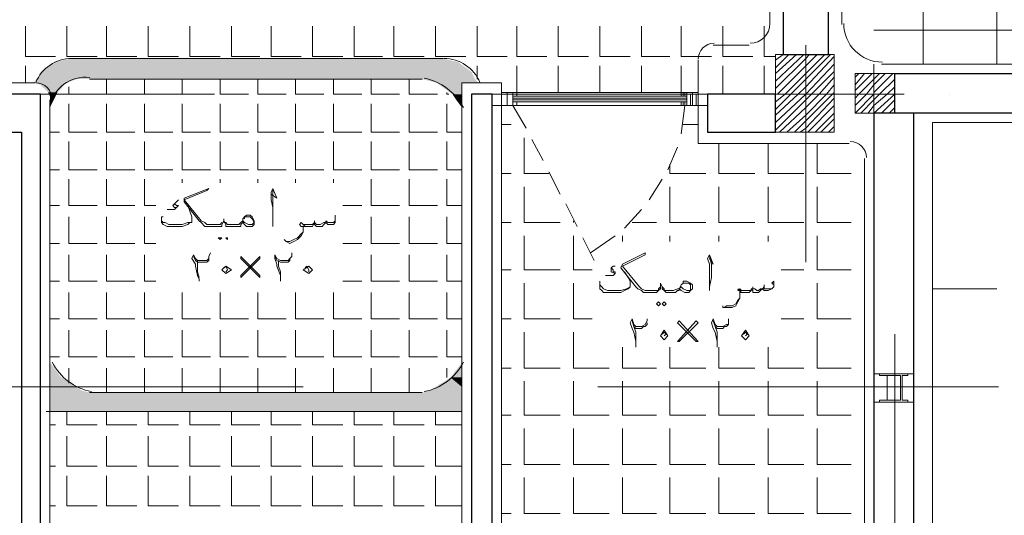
# Model space of a CAD drawing. Header units: metres. Extents: x 5.7 to 89.8, y 4 to 63.5.
# Tile 28 of 74: x 53.2 to 58.3, y 30.6 to 33.1. Entities that reach past the tile are written whole.
import ezdxf

# ---------------------------------------------------------------- set-up
doc = ezdxf.new("R2010")
doc.units = ezdxf.units.M
doc.header["$MEASUREMENT"] = 0
for name, color, linetype in [('PDF12_ax', 7, 'Continuous'), ('PDF12_column', 7, 'Continuous'), ('PDF12_furn', 7, 'Continuous'), ('PDF12_hatch-plan', 7, 'Continuous'), ('PDF12_khatchin', 7, 'Continuous'), ('PDF12_Layer5', 7, 'Continuous'), ('PDF12_textt', 7, 'Continuous'), ('PDF12_wall', 7, 'Continuous'), ('PDF12_WIN', 7, 'Continuous')]:
    doc.layers.add(name, color=color, linetype=linetype)

msp = doc.modelspace()

# ---------------------------------------------------------------- linework, layer by layer
at = {"layer": 'PDF12_ax', "lineweight": 9}
for points in [[(52.7244, 32.7043), (54.2269, 32.7043)], [(54.9781, 32.7043), (54.9781, 32.7043)], [(55.7293, 32.7043), (57.2222, 32.7043)], [(57.9734, 32.7043), (57.9734, 32.7043)], [(57.2414, 32.5984), (57.2414, 31.8472)], [(57.5882, 32.5984), (57.5882, 31.8472)], [(57.6941, 31.4812), (57.6941, 30.1713)], [(53.1771, 31.2115), (54.6795, 31.2115)], [(55.4308, 31.2115), (55.4308, 31.2115)], [(56.182, 31.2115), (58.2238, 31.2115)]]:
    msp.add_lwpolyline(points, dxfattribs=at)
at = {"layer": 'PDF12_column', "lineweight": 18}
for points in [[(57.2414, 32.9548), (57.2414, 32.4539)], [(57.0873, 32.8777), (57.1259, 32.9066)], [(57.0873, 32.8392), (57.1548, 32.9066)], [(57.0873, 32.8103), (57.1933, 32.9066)], [(57.0873, 32.7718), (57.2318, 32.9066)], [(57.0873, 32.7332), (57.2414, 32.8873), (57.2607, 32.9066)], [(57.0873, 32.7043), (57.097, 32.7043), (57.2414, 32.8488), (57.2992, 32.9066)], [(57.0873, 32.6658), (57.1355, 32.7043), (57.2414, 32.8103), (57.3377, 32.9066)], [(57.0873, 32.6273), (57.1644, 32.7043), (57.2414, 32.7814), (57.3666, 32.9066)], [(57.0873, 32.5984), (57.2029, 32.7043), (57.2414, 32.7429), (57.3859, 32.897)], [(57.0873, 32.5599), (57.2414, 32.7043), (57.3859, 32.8584)], [(57.0873, 32.5214), (57.2414, 32.6755), (57.2703, 32.7043), (57.3859, 32.8199)], [(57.5882, 32.8584), (57.5882, 32.5599)], [(57.1066, 32.5117), (57.2414, 32.6369), (57.3089, 32.7043), (57.3859, 32.791)], [(57.4918, 32.791), (57.5111, 32.8103)], [(57.4918, 32.7525), (57.54, 32.8103)], [(57.4918, 32.7236), (57.5785, 32.8103)], [(57.4918, 32.6851), (57.5111, 32.7043), (57.5882, 32.7814), (57.617, 32.8103)], [(57.4918, 32.6466), (57.5496, 32.7043), (57.5882, 32.7525), (57.6459, 32.8103)], [(57.4918, 32.608), (57.5882, 32.7043), (57.5882, 32.714), (57.6845, 32.8103)], [(57.5207, 32.608), (57.5882, 32.6755), (57.617, 32.7043), (57.6941, 32.7814)], [(57.1451, 32.5117), (57.2414, 32.5984), (57.3474, 32.7043), (57.3859, 32.7525)], [(57.5593, 32.608), (57.5882, 32.6466), (57.6556, 32.7043), (57.6941, 32.7429)], [(57.7423, 32.7043), (57.4437, 32.7043), (57.0392, 32.7043)], [(57.1836, 32.5117), (57.2414, 32.5695), (57.3763, 32.7043), (57.3859, 32.714)], [(57.2125, 32.5117), (57.2414, 32.531), (57.3859, 32.6851)], [(57.2414, 32.7043), (57.2414, 32.7043)], [(57.5882, 32.608), (57.6941, 32.7043)], [(57.6267, 32.608), (57.6941, 32.6755)], [(57.2511, 32.5117), (57.3859, 32.6466)], [(57.6652, 32.608), (57.6941, 32.6369)], [(57.2896, 32.5117), (57.3859, 32.608)], [(57.3185, 32.5117), (57.3859, 32.5791)], [(57.357, 32.5117), (57.3859, 32.5406)], [(57.7615, 31.2789), (57.617, 31.2789), (57.7615, 31.2789)], [(57.7615, 31.1345), (57.617, 31.1345), (57.7615, 31.1345)]]:
    msp.add_lwpolyline(points, dxfattribs=at)
for points in [[(57.0873, 32.5117), (57.3859, 32.5117), (57.3859, 32.9066), (57.0873, 32.9066)], [(57.6941, 32.608), (57.4918, 32.608), (57.4918, 32.8103), (57.6941, 32.8103)], [(57.5882, 31.2789), (57.7904, 31.2789), (57.7904, 31.1345), (57.5882, 31.1345)], [(57.6556, 31.1441), (57.617, 31.1441), (57.617, 31.1345), (57.6941, 31.1345), (57.6941, 31.1441), (57.6556, 31.1441), (57.6556, 31.2693), (57.6941, 31.2693), (57.6941, 31.2789), (57.617, 31.2789), (57.617, 31.2693), (57.6556, 31.2693)], [(57.723, 31.1441), (57.6941, 31.1441), (57.6941, 31.1345), (57.7615, 31.1345), (57.7615, 31.1441), (57.7326, 31.1441), (57.7326, 31.2693), (57.7615, 31.2693), (57.7615, 31.2789), (57.6941, 31.2789), (57.6941, 31.2693), (57.723, 31.2693)]]:
    msp.add_lwpolyline(points, close=True, dxfattribs=at)
at = {"layer": 'PDF12_furn', "lineweight": 18}
for points in [[(53.4949, 32.8873), (55.3922, 32.8873)], [(53.5912, 32.7814), (55.2863, 32.7814)], [(55.4886, 32.6369), (55.4886, 31.3367)], [(55.2863, 31.1826), (53.5912, 31.1826)], [(53.3408, 31.0863), (53.3408, 31.0863)], [(55.4886, 31.0863), (53.3697, 31.0863)], [(55.5367, 31.0863), (55.5367, 31.0863)]]:
    msp.add_lwpolyline(points, dxfattribs=at)
msp.add_lwpolyline([(53.389, 31.3367), (53.389, 32.6369, -0.414185), (53.5923, 32.7892)], format="xyb", dxfattribs=at)
for centre, radius, start, end in [((53.4997, 32.6899), 0.1974, 90, 157.9779), ((55.3971, 32.6899), 0.1974, 22.0276, 90), ((55.243, 32.5069), 0.2841, 27.1637, 79.107), ((53.6538, 31.4667), 0.2841, 207.1582, 259.1016), ((55.243, 31.4667), 0.2841, 280.8984, 332.8418)]:
    msp.add_arc(centre, radius, start, end, dxfattribs=at)
at = {"layer": 'PDF12_hatch-plan', "lineweight": 18}
for points in [[(57.8386, 32.8584), (57.8386, 33.3593)], [(58.2142, 32.8584), (58.2142, 33.3593)], [(53.2637, 33.0511), (53.2637, 32.897), (53.4178, 32.897)], [(53.4756, 33.0511), (53.4756, 32.897), (53.6297, 32.897)], [(53.6779, 33.0511), (53.6779, 32.897), (53.832, 32.897)], [(53.8898, 33.0511), (53.8898, 32.897), (54.0439, 32.897)], [(54.1017, 33.0511), (54.1017, 32.897), (54.2558, 32.897)], [(54.3135, 33.0511), (54.3135, 32.897), (54.458, 32.897)], [(54.5158, 33.0511), (54.5158, 32.897), (54.6699, 32.897)], [(54.7277, 33.0511), (54.7277, 32.897), (54.8818, 32.897)], [(54.9396, 33.0511), (54.9396, 32.897), (55.084, 32.897)], [(55.1418, 33.0511), (55.1418, 32.897), (55.2959, 32.897)], [(55.3537, 33.0511), (55.3537, 32.897), (55.5078, 32.897)], [(55.5656, 33.0511), (55.5656, 32.897), (55.7197, 32.897)], [(55.7679, 33.0511), (55.7679, 32.897), (55.922, 32.897)], [(55.9797, 33.0511), (55.9797, 32.897), (56.1338, 32.897)], [(56.1916, 33.0511), (56.1916, 32.897), (56.3457, 32.897)], [(56.4035, 33.0511), (56.4035, 32.897), (56.548, 32.897)], [(56.6058, 33.0511), (56.6058, 32.897), (56.7599, 32.897)], [(56.8177, 33.0511), (56.8177, 32.897), (56.9718, 32.897)], [(57.0295, 33.0511), (57.0295, 32.897), (57.0873, 32.897)], [(59.9093, 33.0318), (57.5882, 33.0318)], [(53.2637, 32.7621), (53.2637, 32.8488)], [(55.5656, 32.7814), (55.5656, 32.8488)], [(55.7679, 32.714), (55.7679, 32.8488)], [(55.9797, 32.714), (55.9797, 32.8488)], [(56.1916, 32.714), (56.1916, 32.8488)], [(56.4035, 32.714), (56.4035, 32.8488)], [(56.6058, 32.714), (56.6058, 32.8488)], [(56.8177, 32.7043), (56.8177, 32.8488)], [(57.0295, 32.7043), (57.0295, 32.8488)], [(53.6779, 32.7814), (53.6779, 32.7043), (53.8224, 32.7043)], [(53.8705, 32.7814), (53.8705, 32.7043), (54.015, 32.7043)], [(54.0631, 32.7814), (54.0631, 32.7043), (54.2076, 32.7043)], [(54.2558, 32.7814), (54.2558, 32.7043), (54.4002, 32.7043)], [(54.4484, 32.7814), (54.4484, 32.7043), (54.5929, 32.7043)], [(54.641, 32.7814), (54.641, 32.7043), (54.7855, 32.7043)], [(54.8336, 32.7814), (54.8336, 32.7043), (54.9781, 32.7043)], [(55.0263, 32.7814), (55.0263, 32.7043), (55.1707, 32.7043)], [(55.2189, 32.7814), (55.2189, 32.7043), (55.3633, 32.7043)], [(53.4853, 32.7429), (53.4853, 32.7043), (53.6297, 32.7043)], [(55.4115, 32.714), (55.4115, 32.7043), (55.4211, 32.7043)], [(53.4853, 32.6562), (53.4853, 32.5117), (53.6297, 32.5117)], [(53.6779, 32.6562), (53.6779, 32.5117), (53.8224, 32.5117)], [(53.8705, 32.6562), (53.8705, 32.5117), (54.015, 32.5117)], [(54.0631, 32.6562), (54.0631, 32.5117), (54.2076, 32.5117)], [(54.2558, 32.6562), (54.2558, 32.5117), (54.4002, 32.5117)], [(54.4484, 32.6562), (54.4484, 32.5117), (54.5929, 32.5117)], [(54.641, 32.6562), (54.641, 32.5117), (54.7855, 32.5117)], [(54.8336, 32.6562), (54.8336, 32.5117), (54.9781, 32.5117)], [(55.0263, 32.6562), (55.0263, 32.5117), (55.1707, 32.5117)], [(55.2189, 32.6562), (55.2189, 32.5117), (55.3633, 32.5117)], [(55.4115, 32.6562), (55.4115, 32.5117), (55.4886, 32.5117)], [(55.6908, 32.5502), (55.739, 32.5502)], [(56.6154, 32.5502), (56.6925, 32.5502)], [(53.389, 32.5117), (53.4371, 32.5117)], [(55.8064, 32.4828), (55.8064, 32.2998), (55.9316, 32.2998)], [(53.4853, 32.4636), (53.4853, 32.3191), (53.6297, 32.3191)], [(53.6779, 32.4636), (53.6779, 32.3191), (53.8224, 32.3191)], [(53.8705, 32.4636), (53.8705, 32.3191), (54.015, 32.3191)], [(54.0631, 32.4636), (54.0631, 32.3191), (54.2076, 32.3191)], [(54.2558, 32.4636), (54.2558, 32.3191), (54.4002, 32.3191)], [(54.4484, 32.4636), (54.4484, 32.3191), (54.5929, 32.3191)], [(54.641, 32.4636), (54.641, 32.3191), (54.7855, 32.3191)], [(54.8336, 32.4636), (54.8336, 32.3191), (54.9781, 32.3191)], [(55.0263, 32.4636), (55.0263, 32.3191), (55.1707, 32.3191)], [(55.2189, 32.4636), (55.2189, 32.3191), (55.3633, 32.3191)], [(55.4115, 32.4636), (55.4115, 32.3191), (55.4886, 32.3191)], [(56.7984, 32.4539), (56.7984, 32.2998), (56.9814, 32.2998)], [(57.0488, 32.4539), (57.0488, 32.2998), (57.2318, 32.2998)], [(57.2992, 32.4539), (57.2992, 32.2998), (57.4726, 32.2998)], [(53.389, 32.3191), (53.4371, 32.3191)], [(56.548, 32.348), (56.548, 32.2998), (56.731, 32.2998)], [(53.4853, 32.2709), (53.4853, 32.1361), (53.6297, 32.1361)], [(53.6779, 32.2709), (53.6779, 32.1361), (53.8224, 32.1361)], [(53.8705, 32.2709), (53.8705, 32.1361), (53.9283, 32.1361)], [(54.0631, 32.2517), (54.0631, 32.2709)], [(54.2558, 32.2517), (54.2558, 32.2709)], [(54.4484, 32.2517), (54.4484, 32.2709)], [(54.641, 32.2517), (54.641, 32.2709)], [(54.8336, 32.2517), (54.8336, 32.2709)], [(55.0263, 32.2709), (55.0263, 32.1361), (55.1707, 32.1361)], [(55.2189, 32.2709), (55.2189, 32.1361), (55.3633, 32.1361)], [(55.4115, 32.2709), (55.4115, 32.1361), (55.4886, 32.1361)], [(55.6908, 32.2998), (55.739, 32.2998)], [(55.8064, 32.2324), (55.8064, 32.0494), (55.9894, 32.0494)], [(56.548, 32.2324), (56.548, 32.0494), (56.731, 32.0494)], [(56.7984, 32.2324), (56.7984, 32.0494), (56.9814, 32.0494)], [(57.0488, 32.2324), (57.0488, 32.0494), (57.2318, 32.0494)], [(57.2992, 32.2324), (57.2992, 32.0494), (57.4726, 32.0494)], [(53.389, 32.1361), (53.4371, 32.1361)], [(54.8818, 32.1361), (54.9781, 32.1361)], [(53.4853, 32.0783), (53.4853, 31.9435), (53.6297, 31.9435)], [(53.6779, 32.0783), (53.6779, 31.9435), (53.8224, 31.9435)], [(53.8705, 32.0783), (53.8705, 31.9435), (53.9283, 31.9435)], [(55.0263, 32.0783), (55.0263, 31.9435), (55.1707, 31.9435)], [(55.2189, 32.0783), (55.2189, 31.9435), (55.3633, 31.9435)], [(55.4115, 32.0783), (55.4115, 31.9435), (55.4886, 31.9435)], [(55.6908, 32.0494), (55.739, 32.0494)], [(56.0568, 32.0494), (56.0568, 32.0591)], [(56.0568, 32.0494), (56.0568, 32.0494)], [(56.3554, 32.0494), (56.4806, 32.0494)], [(55.8064, 31.982), (55.8064, 31.8086), (55.9894, 31.8086)], [(56.0568, 31.982), (56.0568, 31.8086), (56.1531, 31.8086)], [(56.3072, 31.9531), (56.3072, 31.982)], [(56.548, 31.9531), (56.548, 31.982)], [(56.7984, 31.9531), (56.7984, 31.982)], [(57.0488, 31.9531), (57.0488, 31.982)], [(57.2992, 31.982), (57.2992, 31.8086), (57.4726, 31.8086)], [(53.389, 31.9435), (53.4371, 31.9435)], [(54.8818, 31.9435), (54.9781, 31.9435)], [(53.4853, 31.8857), (53.4853, 31.7509), (53.6297, 31.7509)], [(53.6779, 31.8857), (53.6779, 31.7509), (53.8224, 31.7509)], [(53.8705, 31.8857), (53.8705, 31.7509), (53.9283, 31.7509)], [(55.0263, 31.8857), (55.0263, 31.7509), (55.1707, 31.7509)], [(55.2189, 31.8857), (55.2189, 31.7509), (55.3633, 31.7509)], [(55.4115, 31.8857), (55.4115, 31.7509), (55.4886, 31.7509)], [(55.6908, 31.8086), (55.739, 31.8086)], [(57.1162, 31.8086), (57.2318, 31.8086)], [(53.389, 31.7509), (53.4371, 31.7509)], [(54.8818, 31.7509), (54.9781, 31.7509)], [(55.8064, 31.7412), (55.8064, 31.5582), (55.9894, 31.5582)], [(56.0568, 31.7412), (56.0568, 31.5582), (56.1531, 31.5582)], [(57.2992, 31.7412), (57.2992, 31.5582), (57.4726, 31.5582)], [(53.4853, 31.6931), (53.4853, 31.5582), (53.6297, 31.5582)], [(53.6779, 31.6931), (53.6779, 31.5582), (53.8224, 31.5582)], [(53.8705, 31.6931), (53.8705, 31.5582), (54.015, 31.5582)], [(54.0631, 31.6931), (54.0631, 31.5582), (54.2076, 31.5582)], [(54.2558, 31.6931), (54.2558, 31.5582), (54.4002, 31.5582)], [(54.4484, 31.6931), (54.4484, 31.5582), (54.5929, 31.5582)], [(54.641, 31.6931), (54.641, 31.5582), (54.7855, 31.5582)], [(54.8336, 31.6931), (54.8336, 31.5582), (54.9781, 31.5582)], [(55.0263, 31.6931), (55.0263, 31.5582), (55.1707, 31.5582)], [(55.2189, 31.6931), (55.2189, 31.5582), (55.3633, 31.5582)], [(55.4115, 31.6931), (55.4115, 31.5582), (55.4886, 31.5582)], [(53.389, 31.5582), (53.4371, 31.5582)], [(55.6908, 31.5582), (55.739, 31.5582)], [(57.1162, 31.5582), (57.2318, 31.5582)], [(53.4853, 31.5004), (53.4853, 31.3656), (53.6297, 31.3656)], [(53.6779, 31.5004), (53.6779, 31.3656), (53.8224, 31.3656)], [(53.8705, 31.5004), (53.8705, 31.3656), (54.015, 31.3656)], [(54.0631, 31.5004), (54.0631, 31.3656), (54.2076, 31.3656)], [(54.2558, 31.5004), (54.2558, 31.3656), (54.4002, 31.3656)], [(54.4484, 31.5004), (54.4484, 31.3656), (54.5929, 31.3656)], [(54.641, 31.5004), (54.641, 31.3656), (54.7855, 31.3656)], [(54.8336, 31.5004), (54.8336, 31.3656), (54.9781, 31.3656)], [(55.0263, 31.5004), (55.0263, 31.3656), (55.1707, 31.3656)], [(55.2189, 31.5004), (55.2189, 31.3656), (55.3633, 31.3656)], [(55.4115, 31.5004), (55.4115, 31.3656), (55.4886, 31.3656)], [(55.8064, 31.4908), (55.8064, 31.3078), (55.9894, 31.3078)], [(56.0568, 31.4908), (56.0568, 31.3078), (56.2398, 31.3078)], [(57.2992, 31.4908), (57.2992, 31.3078), (57.4726, 31.3078)], [(56.3072, 31.4138), (56.3072, 31.3078), (56.4806, 31.3078)], [(56.548, 31.4138), (56.548, 31.3078), (56.731, 31.3078)], [(56.7984, 31.4138), (56.7984, 31.3078), (56.9814, 31.3078)], [(57.0488, 31.4138), (57.0488, 31.3078), (57.2318, 31.3078)], [(53.389, 31.3656), (53.4371, 31.3656)], [(53.4853, 31.2308), (53.4853, 31.3078)], [(53.6779, 31.1826), (53.6779, 31.2115), (53.6779, 31.3078)], [(53.8705, 31.1826), (53.8705, 31.2115), (53.8705, 31.3078)], [(54.0631, 31.1826), (54.0631, 31.2115), (54.0631, 31.3078)], [(54.2558, 31.1826), (54.2558, 31.2115), (54.2558, 31.3078)], [(54.4484, 31.1826), (54.4484, 31.2115), (54.4484, 31.3078)], [(54.641, 31.1826), (54.641, 31.2115), (54.641, 31.3078)], [(54.8336, 31.1826), (54.8336, 31.2115), (54.8336, 31.3078)], [(55.0263, 31.1826), (55.0263, 31.2115), (55.0263, 31.3078)], [(55.2189, 31.1826), (55.2189, 31.2115), (55.2189, 31.3078)], [(55.4115, 31.2597), (55.4115, 31.3078)], [(55.6908, 31.3078), (55.739, 31.3078)], [(55.8064, 31.2404), (55.8064, 31.2115), (55.8064, 31.067), (55.9894, 31.067)], [(56.0568, 31.2404), (56.0568, 31.2115), (56.0568, 31.067), (56.2398, 31.067)], [(56.3072, 31.2404), (56.3072, 31.2115), (56.3072, 31.067), (56.4806, 31.067)], [(56.548, 31.2404), (56.548, 31.2115), (56.548, 31.067), (56.731, 31.067)], [(56.7984, 31.2404), (56.7984, 31.2115), (56.7984, 31.067), (56.9814, 31.067)], [(57.0488, 31.2404), (57.0488, 31.2115), (57.0488, 31.067), (57.2318, 31.067)], [(57.2992, 31.2404), (57.2992, 31.2115), (57.2992, 31.067), (57.4726, 31.067)], [(53.4756, 31.0863), (53.4756, 31.0189), (53.6297, 31.0189)], [(53.6779, 31.0863), (53.6779, 31.0189), (53.832, 31.0189)], [(53.8898, 31.0863), (53.8898, 31.0189), (54.0439, 31.0189)], [(54.1017, 31.0863), (54.1017, 31.0189), (54.2558, 31.0189)], [(54.3135, 31.0863), (54.3135, 31.0189), (54.458, 31.0189)], [(54.5158, 31.0863), (54.5158, 31.0189), (54.6699, 31.0189)], [(54.7277, 31.0863), (54.7277, 31.0189), (54.8818, 31.0189)], [(54.9396, 31.0863), (54.9396, 31.0189), (55.084, 31.0189)], [(55.1418, 31.0863), (55.1418, 31.0189), (55.2959, 31.0189)], [(55.3537, 31.0863), (55.3537, 31.0189), (55.4886, 31.0189)], [(55.6908, 31.067), (55.739, 31.067)], [(53.389, 31.0189), (53.4178, 31.0189)], [(53.4756, 30.9611), (53.4756, 30.807), (53.6297, 30.807)], [(53.6779, 30.9611), (53.6779, 30.807), (53.832, 30.807)], [(53.8898, 30.9611), (53.8898, 30.807), (54.0439, 30.807)], [(54.1017, 30.9611), (54.1017, 30.807), (54.2558, 30.807)], [(54.3135, 30.9611), (54.3135, 30.807), (54.458, 30.807)], [(54.5158, 30.9611), (54.5158, 30.807), (54.6699, 30.807)], [(54.7277, 30.9611), (54.7277, 30.807), (54.8818, 30.807)], [(54.9396, 30.9611), (54.9396, 30.807), (55.084, 30.807)], [(55.1418, 30.9611), (55.1418, 30.807), (55.2959, 30.807)], [(55.3537, 30.9611), (55.3537, 30.807), (55.4886, 30.807)], [(55.8064, 30.9996), (55.8064, 30.8166), (55.9894, 30.8166)], [(56.0568, 30.9996), (56.0568, 30.8166), (56.2398, 30.8166)], [(56.3072, 30.9996), (56.3072, 30.8166), (56.4806, 30.8166)], [(56.548, 30.9996), (56.548, 30.8166), (56.731, 30.8166)], [(56.7984, 30.9996), (56.7984, 30.8166), (56.9814, 30.8166)], [(57.0488, 30.9996), (57.0488, 30.8166), (57.2318, 30.8166)], [(57.2992, 30.9996), (57.2992, 30.8166), (57.4726, 30.8166)], [(55.6908, 30.8166), (55.739, 30.8166)], [(53.389, 30.807), (53.4178, 30.807)], [(53.4756, 30.7588), (53.4756, 30.6047), (53.6297, 30.6047)], [(53.6779, 30.7588), (53.6779, 30.6047), (53.832, 30.6047)], [(53.8898, 30.7588), (53.8898, 30.6047), (54.0439, 30.6047)], [(54.1017, 30.7588), (54.1017, 30.6047), (54.2558, 30.6047)], [(54.3135, 30.7588), (54.3135, 30.6047), (54.458, 30.6047)], [(54.5158, 30.7588), (54.5158, 30.6047), (54.6699, 30.6047)], [(54.7277, 30.7588), (54.7277, 30.6047), (54.8818, 30.6047)], [(54.9396, 30.7588), (54.9396, 30.6047), (55.084, 30.6047)], [(55.1418, 30.7588), (55.1418, 30.6047), (55.2959, 30.6047)], [(55.3537, 30.7588), (55.3537, 30.6047), (55.4886, 30.6047)], [(55.8064, 30.7492), (55.8064, 30.5662), (55.9894, 30.5662)], [(56.0568, 30.7492), (56.0568, 30.5662), (56.2398, 30.5662)], [(56.3072, 30.7492), (56.3072, 30.5662), (56.4806, 30.5662)], [(56.548, 30.7492), (56.548, 30.5662), (56.731, 30.5662)], [(56.7984, 30.7492), (56.7984, 30.5662), (56.9814, 30.5662)], [(57.0488, 30.7492), (57.0488, 30.5662), (57.2318, 30.5662)], [(57.2992, 30.7492), (57.2992, 30.5662), (57.4726, 30.5662)], [(53.389, 30.6047), (53.4178, 30.6047)], [(55.6908, 30.5662), (55.739, 30.5662)]]:
    msp.add_lwpolyline(points, dxfattribs=at)
at = {"layer": 'PDF12_hatch-plan', "transparency": 33554559}
for points in [[(53.3504, 32.8199), (55.5367, 32.8199), (53.4178, 32.8681)], [(53.4178, 32.8681), (55.4693, 32.8681), (53.4949, 32.8873)], [(55.5367, 32.8199), (53.4178, 32.8681), (55.4693, 32.8681)], [(55.4693, 32.8681), (53.4949, 32.8873), (55.3922, 32.8873)], [(53.3215, 32.7814), (55.556, 32.7814), (53.3504, 32.8199)], [(55.556, 32.7814), (53.3504, 32.8199), (55.5367, 32.8199)], [(53.3023, 32.7621), (53.4756, 32.7621), (53.3215, 32.7814)], [(53.5238, 32.7814), (53.5238, 32.7814), (53.3215, 32.7814)], [(53.5238, 32.7814), (53.3215, 32.7814), (53.5912, 32.7814)], [(53.4756, 32.7621), (53.3215, 32.7814), (53.5238, 32.7814)], [(55.3633, 32.7621), (55.5752, 32.7621), (55.2863, 32.7814)], [(55.5752, 32.7621), (55.2863, 32.7814), (55.556, 32.7814)], [(53.3408, 32.7525), (53.4564, 32.7525), (53.3119, 32.7621)], [(53.4564, 32.7525), (53.3119, 32.7621), (53.4756, 32.7621)], [(53.3504, 32.7429), (53.4564, 32.7429), (53.3408, 32.7525)], [(53.4564, 32.7429), (53.3408, 32.7525), (53.4564, 32.7525)], [(53.3793, 32.714), (53.4275, 32.714), (53.3504, 32.7429)], [(53.4275, 32.714), (53.3504, 32.7429), (53.4564, 32.7429)], [(55.373, 32.7525), (55.4886, 32.7525), (55.3633, 32.7621)], [(55.4886, 32.7525), (55.3633, 32.7621), (55.4886, 32.7621)], [(55.4404, 32.7043), (55.4886, 32.7043), (55.373, 32.7525)], [(55.4886, 32.7043), (55.373, 32.7525), (55.4886, 32.7525)], [(53.389, 32.6947), (53.4178, 32.6947), (53.3793, 32.714)], [(53.4178, 32.6947), (53.3793, 32.714), (53.4275, 32.714)], [(53.389, 32.6755), (53.4082, 32.6755), (53.389, 32.6947)], [(53.4082, 32.6755), (53.389, 32.6947), (53.4178, 32.6947)], [(53.389, 32.6755), (53.4082, 32.6755), (53.389, 32.6369)], [(55.4404, 32.7043), (55.4597, 32.6755), (55.4886, 32.6755)], [(55.4404, 32.7043), (55.4886, 32.7043), (55.4886, 32.6755)], [(55.4597, 32.6755), (55.4886, 32.6755), (55.4886, 32.6369)], [(53.389, 31.3367), (53.389, 31.2597), (53.4467, 31.2597)], [(55.4886, 31.3367), (55.4308, 31.2597), (55.4886, 31.2597)], [(53.389, 31.2115), (53.5238, 31.2115), (53.389, 31.2597)], [(53.5238, 31.2115), (53.389, 31.2597), (53.4467, 31.2597)], [(53.389, 31.1922), (53.5527, 31.1922), (53.389, 31.2115)], [(53.5527, 31.1922), (53.389, 31.2115), (53.5238, 31.2115)], [(55.3248, 31.1922), (55.4886, 31.1922), (55.3537, 31.2115)], [(55.3537, 31.2115), (55.4886, 31.2115), (55.4308, 31.2597)], [(55.4886, 31.1922), (55.3537, 31.2115), (55.4886, 31.2115)], [(55.4886, 31.2115), (55.4308, 31.2597), (55.4886, 31.2597)], [(53.389, 31.1826), (53.5912, 31.1826), (53.389, 31.1922)], [(53.5912, 31.1826), (53.389, 31.1922), (53.5527, 31.1922)], [(53.389, 31.0863), (55.4886, 31.0863), (53.389, 31.1826)], [(55.4886, 31.0863), (53.389, 31.1826), (55.4886, 31.1826)], [(55.2863, 31.1826), (55.4886, 31.1826), (55.3248, 31.1922)], [(55.4886, 31.1826), (55.3248, 31.1922), (55.4886, 31.1922)]]:
    msp.add_solid(points, dxfattribs=at)
at = {"layer": 'PDF12_khatchin', "lineweight": 18}
for points in [[(55.7486, 32.6466), (55.816, 32.531)], [(56.625, 32.6466), (56.6058, 32.5021)], [(55.8449, 32.4732), (55.9027, 32.3673)], [(56.5865, 32.4347), (56.5384, 32.3191)], [(55.9316, 32.3095), (55.9894, 32.1939)], [(56.5095, 32.2709), (56.442, 32.165)], [(56.0183, 32.1457), (56.0761, 32.0302)], [(56.4035, 32.1168), (56.3168, 32.0205)], [(56.105, 31.9724), (56.1627, 31.8568)], [(56.2687, 31.982), (56.1435, 31.8953)], [(57.8867, 31.7123), (58.2142, 31.7123)]]:
    msp.add_lwpolyline(points, dxfattribs=at)
at = {"layer": 'PDF12_Layer5', "lineweight": 13}
for points in [[(57.0584, 33.4748), (57.0584, 33.0607)], [(57.4244, 33.4748), (57.4244, 33.0607)], [(56.9525, 32.9548), (56.7695, 32.9548)], [(56.6925, 32.8777), (56.6925, 32.4539), (57.4629, 32.4539)], [(57.6267, 32.8584), (65.245, 32.8584)], [(51.5205, 32.7621), (53.3119, 32.7621)], [(55.6908, 29.9595), (55.6908, 32.7621), (55.4886, 32.7621), (55.4886, 29.7379)], [(53.389, 32.6755), (53.389, 29.5357)], [(65.7362, 32.5599), (57.8867, 32.5599), (57.8867, 21.561), (46.493, 21.561), (46.493, 26.1551), (45.3951, 26.1551), (45.3951, 26.0781), (45.0869, 26.0781), (45.0869, 26.1551), (44.586, 26.1551), (44.586, 21.9078), (45.4914, 21.9078), (45.4914, 21.6092), (25.1406, 21.6092)], [(57.54, 32.3769), (57.54, 29.9402)]]:
    msp.add_lwpolyline(points, dxfattribs=at)
for centre, radius, start, end in [((56.9573, 33.0655), 0.1011, 270, 0), ((57.6315, 33.0655), 0.1974, 180, 270), ((56.7743, 32.8825), 0.0819, 90.0055, 180), ((53.3167, 32.6803), 0.0819, 0.0055, 90), ((57.4678, 32.3817), 0.0819, 0.0055, 90)]:
    msp.add_arc(centre, radius, start, end, dxfattribs=at)
at = {"layer": 'PDF12_textt', "lineweight": 20}
for points in [[(54.3713, 32.0494), (54.3617, 32.0398), (54.3617, 32.0302), (54.3521, 32.0302), (54.3328, 32.0302), (54.3232, 32.0302), (54.3135, 32.0302), (54.2943, 32.0302), (54.2847, 32.0302), (54.2847, 32.0398), (54.275, 32.0591), (54.275, 32.0687), (54.275, 32.0591), (54.2654, 32.0398), (54.2654, 32.0302), (54.2461, 32.0302), (54.2365, 32.0302), (54.2172, 32.0302), (54.2076, 32.0302), (54.1883, 32.0302), (54.1787, 32.0302), (54.1594, 32.0494), (54.1498, 32.0591), (54.0728, 32.1554), (54.0728, 32.1746), (54.198, 32.2228), (54.1883, 32.2132), (54.0728, 32.165), (54.1594, 32.0591), (54.1787, 32.0494), (54.1883, 32.0398), (54.2076, 32.0398), (54.2172, 32.0398), (54.2365, 32.0398), (54.2558, 32.0398), (54.2654, 32.0494)], [(54.5158, 32.1939), (54.5447, 32.1746), (54.5254, 32.2228), (54.5158, 32.2035), (54.5158, 32.165), (54.5254, 32.1265), (54.5254, 32.0591), (54.5254, 32.0302)], [(54.0439, 32.165), (54.0342, 32.1554), (54.0246, 32.1457), (54.015, 32.1361), (54.0246, 32.1265), (54.0342, 32.1265), (54.0246, 32.1168), (54.015, 32.1168), (53.9861, 32.1168)], [(54.5254, 32.0591), (54.5254, 32.1072), (54.5254, 32.1746), (54.5254, 32.2132)], [(54.092, 32.1361), (54.1017, 32.1072), (54.1113, 32.0783), (54.1113, 32.0687), (54.1113, 32.0591), (54.1113, 32.0494), (54.1017, 32.0494), (54.092, 32.0398), (54.0631, 32.0302), (54.0342, 32.0302), (54.015, 32.0302), (53.9861, 32.0302), (53.9668, 32.0398), (53.9572, 32.0494), (53.9572, 32.0591), (53.9572, 32.0783), (53.9668, 32.0783)], [(54.0246, 32.1457), (54.0342, 32.1361), (54.0439, 32.1361), (54.0342, 32.1265)], [(54.1113, 32.0494), (54.092, 32.0494), (54.0631, 32.0398), (54.0342, 32.0398), (54.015, 32.0398), (53.9957, 32.0398), (53.9765, 32.0494), (53.9668, 32.0494), (53.9572, 32.0591), (53.9572, 32.0687)], [(54.381, 32.0687), (54.381, 32.0783), (54.3906, 32.0783), (54.4002, 32.0783), (54.4099, 32.0783), (54.4195, 32.0687), (54.4291, 32.0494), (54.4195, 32.0398), (54.4002, 32.0398), (54.381, 32.0494), (54.3713, 32.0591), (54.3617, 32.0494), (54.3521, 32.0398), (54.3424, 32.0398), (54.3232, 32.0398), (54.3039, 32.0398), (54.2943, 32.0398), (54.2847, 32.0494), (54.275, 32.0494)], [(54.8433, 32.0687), (54.8433, 32.0783), (54.8433, 32.0879), (54.8433, 32.0687), (54.8433, 32.0591), (54.8433, 32.0494), (54.8336, 32.0398), (54.824, 32.0398), (54.8144, 32.0398), (54.8047, 32.0398), (54.7951, 32.0494), (54.7855, 32.0398), (54.7758, 32.0302), (54.7662, 32.0302), (54.7566, 32.0302), (54.747, 32.0302), (54.7373, 32.0398), (54.7373, 32.0494), (54.7277, 32.0302), (54.7084, 32.0302), (54.6988, 32.0302), (54.6892, 32.0302), (54.6795, 32.0302), (54.6795, 32.0205), (54.6795, 32.0013), (54.6699, 31.982), (54.6506, 31.9627), (54.6314, 31.9531), (54.6121, 31.9435), (54.5929, 31.9531), (54.5832, 31.9627)], [(54.6795, 32.0205), (54.6795, 32.0302), (54.6699, 32.0302), (54.6603, 32.0398), (54.6699, 32.0494), (54.6795, 32.0398), (54.6892, 32.0398), (54.6988, 32.0398), (54.7181, 32.0398), (54.7277, 32.0398), (54.7373, 32.0494), (54.747, 32.0398), (54.7566, 32.0398), (54.7662, 32.0398), (54.7855, 32.0494), (54.7951, 32.0494), (54.7951, 32.0591), (54.8047, 32.0494), (54.8144, 32.0494), (54.824, 32.0494), (54.8336, 32.0494), (54.8433, 32.0591)], [(54.6892, 32.0302), (54.6795, 32.0398), (54.6699, 32.0494)], [(54.7373, 32.0591), (54.7373, 32.0494)], [(54.7951, 32.0591), (54.7951, 32.0591)], [(54.5929, 31.9531), (54.6121, 31.9531), (54.6314, 31.9627), (54.6506, 31.9724), (54.6699, 31.9916), (54.6795, 32.0013)], [(54.1498, 31.7509), (54.1498, 31.7605), (54.1402, 31.7797), (54.1306, 31.8279), (54.1306, 31.8375), (54.1113, 31.8664), (54.1209, 31.8857), (54.1306, 31.8664), (54.1402, 31.8568), (54.1594, 31.8568), (54.1691, 31.8568), (54.1883, 31.8568), (54.198, 31.8664), (54.198, 31.8761), (54.2076, 31.8953)], [(54.198, 31.8761), (54.198, 31.8664), (54.198, 31.8568), (54.1883, 31.8472), (54.1691, 31.8472), (54.1594, 31.8472), (54.1402, 31.8472), (54.1306, 31.8568), (54.1209, 31.8761)], [(54.564, 31.7509), (54.564, 31.7605), (54.564, 31.7797), (54.5447, 31.8279), (54.5447, 31.8375), (54.5351, 31.8664), (54.5351, 31.8857), (54.5447, 31.8664), (54.564, 31.8568), (54.5736, 31.8568), (54.5929, 31.8568), (54.6025, 31.8568), (54.6121, 31.8664), (54.6217, 31.8761), (54.6217, 31.8953)], [(54.6217, 31.8761), (54.6121, 31.8664), (54.6121, 31.8568), (54.6025, 31.8472), (54.5832, 31.8472), (54.5736, 31.8472), (54.564, 31.8472), (54.5447, 31.8568), (54.5351, 31.8761)], [(56.5961, 31.7123), (56.5961, 31.7027), (56.5865, 31.7027), (56.5769, 31.6931), (56.5672, 31.6931), (56.5576, 31.6931), (56.5384, 31.6931), (56.5287, 31.6931), (56.5191, 31.7027), (56.5095, 31.7123), (56.5095, 31.722), (56.4998, 31.7412), (56.4998, 31.722), (56.4998, 31.7123), (56.4902, 31.7027), (56.4806, 31.6931), (56.4709, 31.6931), (56.4517, 31.6931), (56.4324, 31.6931), (56.4131, 31.6931), (56.4035, 31.7027), (56.3843, 31.7123), (56.3746, 31.722), (56.2976, 31.8183), (56.3072, 31.8375), (56.4228, 31.8953), (56.4228, 31.8857), (56.3072, 31.8279), (56.3939, 31.722), (56.4035, 31.7123), (56.4228, 31.7027), (56.4324, 31.7027), (56.4517, 31.7027), (56.4709, 31.7027), (56.4902, 31.7027), (56.4902, 31.7123), (56.4998, 31.722)], [(56.7502, 31.8664), (56.7695, 31.8375), (56.7502, 31.8857), (56.7406, 31.8664), (56.7502, 31.8375), (56.7502, 31.7894), (56.7502, 31.722), (56.7502, 31.7027)], [(56.7502, 31.722), (56.7599, 31.7701), (56.7599, 31.8375), (56.7502, 31.8761)], [(54.1402, 31.8568), (54.1402, 31.8279), (54.1402, 31.799), (54.1498, 31.7701)], [(54.275, 31.8183), (54.2847, 31.8279), (54.2943, 31.8086), (54.2847, 31.799)], [(54.5543, 31.8568), (54.5543, 31.8279), (54.564, 31.799), (54.564, 31.7701)], [(54.6892, 31.8183), (54.6988, 31.8279), (54.7084, 31.8086), (54.7084, 31.799)], [(56.2687, 31.8279), (56.259, 31.8279), (56.2494, 31.8183), (56.2494, 31.8086), (56.2494, 31.799), (56.2687, 31.7894), (56.259, 31.7797), (56.2398, 31.7797), (56.2205, 31.7797)], [(56.2494, 31.8183), (56.259, 31.8086), (56.259, 31.799), (56.2687, 31.799), (56.2687, 31.7894)], [(56.3168, 31.799), (56.3361, 31.7701), (56.3457, 31.7509), (56.3457, 31.7316), (56.3457, 31.722), (56.3361, 31.7123), (56.3168, 31.7027), (56.2976, 31.6931), (56.259, 31.6931), (56.2398, 31.6931), (56.2109, 31.6931), (56.2013, 31.7027), (56.1916, 31.7123), (56.1916, 31.722), (56.1916, 31.7412), (56.1916, 31.7509)], [(56.3457, 31.722), (56.3265, 31.7123), (56.2976, 31.7027), (56.259, 31.7027), (56.2398, 31.7027), (56.2302, 31.7027), (56.2109, 31.7123), (56.2013, 31.722), (56.1916, 31.7316), (56.1916, 31.7412)], [(56.6058, 31.7316), (56.6154, 31.7412), (56.625, 31.7412), (56.6347, 31.7412), (56.6443, 31.7412), (56.6539, 31.7316), (56.6539, 31.722), (56.6539, 31.7123), (56.6539, 31.7027), (56.6443, 31.7027), (56.6347, 31.7027), (56.6154, 31.7123), (56.6058, 31.722), (56.5961, 31.7123), (56.5865, 31.7123), (56.5672, 31.7027), (56.5576, 31.7027), (56.5384, 31.7027), (56.5191, 31.7027), (56.5191, 31.7123), (56.5095, 31.722)], [(57.0777, 31.7316), (57.0681, 31.7412), (57.0777, 31.7509), (57.0777, 31.7412), (57.0777, 31.7316), (57.0777, 31.722), (57.0681, 31.7123), (57.0488, 31.7027), (57.0392, 31.7027), (57.0295, 31.7027), (57.0199, 31.7123), (57.0103, 31.7027), (57.0007, 31.6931), (56.991, 31.6931), (56.9814, 31.6931), (56.9718, 31.6931), (56.9718, 31.7027), (56.9621, 31.7123), (56.9621, 31.7027), (56.9525, 31.6931), (56.9429, 31.6931), (56.9236, 31.6931), (56.914, 31.6931), (56.9043, 31.6931), (56.9043, 31.6834), (56.9043, 31.6642), (56.8947, 31.6449), (56.8851, 31.6257), (56.8658, 31.616), (56.8466, 31.616), (56.8177, 31.616), (56.8177, 31.6257)], [(56.9043, 31.6834), (56.9043, 31.6931), (56.9043, 31.7027), (56.8947, 31.7027), (56.9043, 31.7123), (56.914, 31.7027), (56.9236, 31.7027), (56.9429, 31.7027), (56.9621, 31.7027), (56.9621, 31.7123), (56.9718, 31.7123), (56.9814, 31.7123), (56.991, 31.7027), (57.0007, 31.7027), (57.0103, 31.7123), (57.0199, 31.7123), (57.0295, 31.722), (57.0295, 31.7123), (57.0392, 31.7123), (57.0584, 31.7123), (57.0681, 31.7123), (57.0777, 31.722)], [(56.9718, 31.722), (56.9718, 31.7123)], [(57.0295, 31.7316), (57.0295, 31.722)], [(56.8273, 31.616), (56.8369, 31.6257), (56.8658, 31.6257), (56.8851, 31.6353), (56.8947, 31.6545), (56.9043, 31.6642)], [(56.914, 31.6931), (56.9043, 31.7027), (56.8947, 31.7123)], [(56.3746, 31.4138), (56.3746, 31.4234), (56.3746, 31.4427), (56.365, 31.4908), (56.3554, 31.5101), (56.3457, 31.539), (56.3554, 31.5582), (56.365, 31.5293), (56.3746, 31.5197), (56.3843, 31.5197), (56.4035, 31.5197), (56.4228, 31.5293), (56.4324, 31.5486), (56.4324, 31.5582)], [(56.4324, 31.539), (56.4324, 31.5293), (56.4228, 31.5197), (56.4131, 31.5197), (56.4035, 31.5101), (56.3843, 31.5101), (56.3746, 31.5101), (56.365, 31.5197), (56.3554, 31.5486)], [(56.365, 31.5197), (56.3746, 31.4908), (56.3746, 31.4716), (56.3746, 31.433)], [(56.7888, 31.4138), (56.7888, 31.4234), (56.7888, 31.4427), (56.7791, 31.4908), (56.7695, 31.5101), (56.7599, 31.539), (56.7695, 31.5582), (56.7791, 31.5293), (56.7888, 31.5197), (56.7984, 31.5197), (56.8177, 31.5197), (56.8369, 31.5293), (56.8466, 31.5293), (56.8466, 31.5486), (56.8466, 31.5582)], [(56.8466, 31.539), (56.8466, 31.5293), (56.8369, 31.5197), (56.8273, 31.5197), (56.8177, 31.5101), (56.7984, 31.5101), (56.7888, 31.5101), (56.7791, 31.5197), (56.7695, 31.5486)], [(56.7791, 31.5197), (56.7888, 31.4908), (56.7888, 31.4716), (56.7888, 31.433)], [(56.5095, 31.4812), (56.5191, 31.4908), (56.5287, 31.4812), (56.5191, 31.4716)], [(56.9236, 31.4812), (56.9332, 31.4908), (56.9429, 31.4812), (56.9332, 31.4716)]]:
    msp.add_lwpolyline(points, dxfattribs=at)
for points in [[(54.3713, 32.0494), (54.3713, 32.0687), (54.381, 32.0783), (54.3906, 32.0879), (54.4002, 32.0879), (54.4099, 32.0879), (54.4195, 32.0783), (54.4291, 32.0591), (54.4291, 32.0494), (54.4291, 32.0398), (54.4195, 32.0302), (54.4099, 32.0302), (54.4002, 32.0302), (54.3906, 32.0302), (54.381, 32.0398)], [(54.2558, 31.9724), (54.2654, 31.9724), (54.2558, 31.9627), (54.2461, 31.9724)], [(54.2943, 31.9724), (54.2943, 31.9627), (54.2847, 31.9724)], [(54.3617, 31.7701), (54.458, 31.8664), (54.458, 31.8761), (54.3617, 31.7797)], [(54.458, 31.7797), (54.3617, 31.8761), (54.3617, 31.8664), (54.458, 31.7701)], [(54.2654, 31.8086), (54.2847, 31.8279), (54.3135, 31.8086), (54.2847, 31.7894)], [(54.6795, 31.8086), (54.7084, 31.8279), (54.7277, 31.8086), (54.7084, 31.7894)], [(56.5961, 31.7123), (56.6058, 31.7316), (56.6154, 31.7412), (56.6154, 31.7509), (56.625, 31.7509), (56.6347, 31.7509), (56.6539, 31.7412), (56.6636, 31.7316), (56.6636, 31.722), (56.6636, 31.7123), (56.6539, 31.7027), (56.6443, 31.6931), (56.6347, 31.6931), (56.625, 31.6931), (56.6058, 31.7027)], [(56.4902, 31.6449), (56.4998, 31.6353), (56.4902, 31.6257), (56.4806, 31.6353)], [(56.5191, 31.6449), (56.5287, 31.6353), (56.5191, 31.6257), (56.5095, 31.6353)], [(56.5961, 31.4427), (56.6925, 31.539), (56.6828, 31.5486), (56.5865, 31.4427)], [(56.6925, 31.4427), (56.5961, 31.5486), (56.5865, 31.539), (56.6828, 31.4427)], [(56.4998, 31.4716), (56.5191, 31.5004), (56.5384, 31.4716), (56.5191, 31.4523)], [(56.914, 31.4716), (56.9332, 31.5004), (56.9525, 31.4716), (56.9332, 31.4523)]]:
    msp.add_lwpolyline(points, close=True, dxfattribs=at)
at = {"layer": 'PDF12_wall', "lineweight": 30}
for points in [[(57.1259, 32.9066), (57.357, 32.9066), (57.357, 33.5037), (57.1259, 33.5037)], [(53.3408, 29.5068), (53.3408, 32.7043), (51.3857, 32.7043), (51.3857, 32.5117), (53.2445, 32.5117), (53.2445, 29.5068)], [(57.0873, 32.5117), (57.0873, 32.7043), (56.7406, 32.7043), (56.7406, 32.5117)]]:
    msp.add_lwpolyline(points, close=True, dxfattribs=at)
for points in [[(57.6941, 32.608), (57.6941, 32.8103), (61.4888, 32.8103), (61.4888, 32.608), (57.7904, 32.608), (57.7904, 26.3285)], [(57.7904, 32.608), (57.5882, 32.608), (57.5882, 29.815), (55.6427, 29.815), (55.6427, 32.7043), (55.5367, 32.7043), (55.5367, 29.709), (57.5882, 29.709), (57.5882, 26.3285)]]:
    msp.add_lwpolyline(points, dxfattribs=at)
at = {"layer": 'PDF12_WIN', "lineweight": 18}
for points in [[(55.6908, 32.6466), (55.6427, 32.6466), (55.6427, 32.7043), (55.6908, 32.7043)], [(55.6908, 32.714), (55.6908, 32.6466), (55.7197, 32.6466), (55.7197, 32.714)], [(55.7197, 32.6466), (55.7486, 32.6466), (55.7486, 32.7043), (55.7197, 32.7043), (55.6908, 32.7043), (55.6908, 32.6466), (55.7197, 32.6466), (55.7197, 32.7043)], [(55.7486, 32.714), (55.7486, 32.6466), (55.7197, 32.6466), (55.7197, 32.714)], [(55.7486, 32.714), (55.7679, 32.714), (55.7679, 32.6947), (55.7486, 32.6947)], [(55.7679, 32.6947), (55.7679, 32.714), (55.7486, 32.714), (55.7486, 32.6947)], [(56.6347, 32.6851), (55.7486, 32.6851)], [(56.6058, 32.6947), (56.6347, 32.6947), (56.6347, 32.714), (56.6347, 32.6466), (56.6636, 32.6466), (56.6636, 32.714), (56.6347, 32.714), (56.6058, 32.714)], [(56.6154, 32.714), (56.6154, 32.6947), (56.625, 32.6947), (56.625, 32.714)], [(56.6539, 32.7043), (56.6347, 32.7043), (56.6347, 32.6466), (56.6539, 32.6466)], [(56.6925, 32.714), (56.6925, 32.6466), (56.6636, 32.6466), (56.6636, 32.714)], [(56.6636, 32.6466), (56.6636, 32.7043), (56.6828, 32.7043), (56.6828, 32.6466)], [(56.7406, 32.6466), (56.6925, 32.6466), (56.6925, 32.7043), (56.7406, 32.7043)], [(55.7486, 32.6466), (55.7679, 32.6466), (55.7679, 32.6658), (55.7486, 32.6658)], [(55.7679, 32.6658), (55.7679, 32.6466), (55.7486, 32.6466), (55.7486, 32.6658)], [(56.6058, 32.6658), (56.6058, 32.6466), (56.6347, 32.6466), (56.6347, 32.6658)], [(56.6154, 32.6466), (56.6154, 32.6658), (56.625, 32.6658), (56.625, 32.6466)]]:
    msp.add_lwpolyline(points, close=True, dxfattribs=at)
for points in [[(55.7293, 32.714), (55.6908, 32.714), (55.7293, 32.714)], [(55.7486, 32.6755), (56.6347, 32.6755)], [(55.7679, 32.714), (56.6058, 32.714)], [(55.7679, 32.6947), (56.6058, 32.6947)], [(56.6539, 32.714), (56.6925, 32.714), (56.6539, 32.714)], [(55.6908, 32.6466), (55.7293, 32.6466), (55.7197, 32.6466), (55.7101, 32.6466)], [(55.7486, 32.6466), (55.7486, 32.6466)], [(55.7679, 32.6658), (56.6058, 32.6658)], [(55.7679, 32.6466), (56.6058, 32.6466)], [(56.6539, 32.6466), (56.6925, 32.6466), (56.6539, 32.6466)]]:
    msp.add_lwpolyline(points, dxfattribs=at)

doc.saveas('drawing.dxf')
